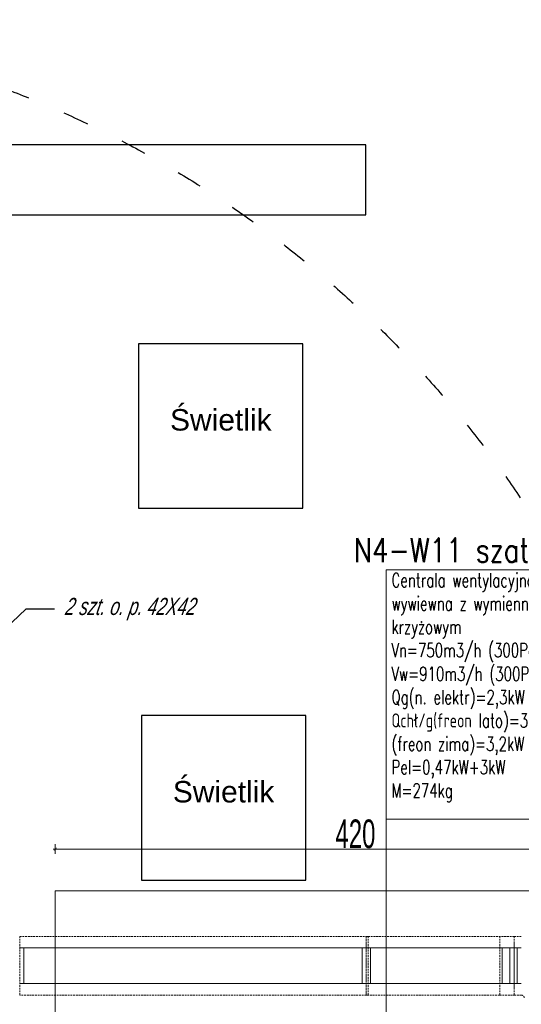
# Model space of a CAD drawing. Header units: millimetres. Extents: x -3034 to 546681, y -100001 to 133386.
# Tile 110 of 173: x 86284 to 89794, y -14452 to -7569. Entities that reach past the tile are written whole.
import ezdxf
from ezdxf import colors
from ezdxf.entities.mleader import LeaderData, LeaderLine
from ezdxf.lldxf.tags import DXFTag
from ezdxf.math import Vec2, Vec3

# ---------------------------------------------------------------- set-up
doc = ezdxf.new("R2010")
doc.units = ezdxf.units.MM
doc.set_wipeout_variables(frame=1)
for name, pattern in [('ACAD_ISO03W100', [150, 60, -90]), ('DASHED', [19.05, 12.7, -6.35]), ('Wipeout_Contour', [1000, 0, -1000])]:
    doc.linetypes.add(name, pattern=pattern)
doc.layers.get('Defpoints').update_dxf_attribs({"color": 252})
for name, color, linetype in [('___INST__AR_podstawy', 3, 'Continuous'), ('ELEK CIENKIE', 80, 'Continuous'), ('ELEK ODGROMÓWKA', 214, 'Continuous'), ('FLUID-C4-INS', 7, 'Continuous'), ('Słup', 252, 'Continuous'), ('Tekst', 252, 'Continuous')]:
    doc.layers.add(name, color=color, linetype=linetype)
for name, color, linetype, lineweight in [('A-widok', 7, 'Continuous', 15), ('HVAC_WENTYLACJA_ETYKIETY', 3, 'Continuous', 18), ('I_WYMIARY', 6, 'Continuous', 18), ('PT - otworowanie niżej', 2, 'Continuous', 18)]:
    doc.layers.add(name, color=color, linetype=linetype, lineweight=lineweight)
doc.styles.add('DETALE1_100', font='arial.ttf', dxfattribs={"width": 0.6, "height": 200})
doc.styles.add('OPIS1', font='ROMANS.SHX', dxfattribs={"width": 0.9})
doc.styles.add('ROMANS-ITALIC', font='ariali.ttf', dxfattribs={"width": 0.7, "oblique": 12})
doc.styles.get("Standard").update_dxf_attribs({"font": 'arial.ttf'})
doc.styles.add('Times new roman', font='arial.ttf')
tags = doc.linetypes.add('DASH', pattern=[15, 10, -5]).pattern_tags.tags
tags[6:7] = [DXFTag(74, 4), DXFTag(75, 0), DXFTag(340, '0'), DXFTag(46, 0.0), DXFTag(50, 0.0), DXFTag(44, 0.0), DXFTag(45, 0.0)]
tags[4:5] = [DXFTag(74, 4), DXFTag(75, 0), DXFTag(340, '0'), DXFTag(46, 0.0), DXFTag(50, 0.0), DXFTag(44, 0.0), DXFTag(45, 0.0)]
doc.dimstyles.new('Detale 1_100', dxfattribs={"dimscale": 0.12, "dimtxt": 250, "dimasz": 20, "dimexe": 50, "dimexo": 0, "dimgap": 30, "dimtad": 1, "dimdec": 1, "dimlfac": 0.1, "dimzin": 9, "dimdsep": 46, "dimtxsty": 'DETALE1_100', "dimblk1": 'DIM_KRESKA_', "dimblk2": 'DIM_KRESKA_', "dimsah": 1, "dimcen": 0, "dimse1": 1, "dimse2": 1, "dimclrd": 256, "dimclre": 256, "dimclrt": 256, "dimadec": 0, "dimazin": 0, "dimtfac": 0.01, "dimtdec": 1, "dimtix": 1, "dimtofl": 0, "dimtmove": 0, "dimatfit": 3, "dimfxl": 1, "dimtolj": 1, "dimtzin": 12, "dimlwd": -1, "dimarcsym": 0})

# ---------------------------------------------------------------- blocks, each defined once
blk = doc.blocks.new('A$C67C5DD4D')
at = {"color": 254, "linetype": 'Wipeout_Contour', "lineweight": 0, "ltscale": 417137.581815}
blk.add_wipeout([(53138.5, 17210), (53138.5, 16720), (57078.5, 16720), (57078.5, 17210)], dxfattribs=at).dxf.layer = 'Słup'
at = {"color": 254, "linetype": 'Wipeout_Contour', "lineweight": 0, "ltscale": 411446.111291}
blk.add_wipeout([(55488.5, 14670), (56638.5, 14670), (56638.5, 15820), (55488.5, 15820)], dxfattribs=at).dxf.layer = 'Słup'
at = {"color": 254, "linetype": 'Wipeout_Contour', "lineweight": 0, "ltscale": 408471.046839}
blk.add_wipeout([(55508, 12070.1), (56658, 12070.1), (56658, 13220.1), (55508, 13220.1)], dxfattribs=at).dxf.layer = 'Słup'
at = {"layer": 'Słup'}
for p, q in [((57078.5, 17210), (53138.5, 17210)), ((57078.5, 16720), (57078.5, 17210)), ((53138.5, 16720), (57078.5, 16720)), ((56638.5, 15820), (55488.5, 15820)), ((55488.5, 15820), (55488.5, 14670)), ((56638.5, 14670), (56638.5, 15820)), ((55488.5, 14670), (56638.5, 14670)), ((56658, 13220.1), (55508, 13220.1)), ((55508, 13220.1), (55508, 12070.1)), ((56658, 12070.1), (56658, 13220.1)), ((55508, 12070.1), (56658, 12070.1))]:
    blk.add_line(p, q, dxfattribs=at)
at = {"layer": 'Tekst', "char_height": 150, "attachment_point": 2, "style": 'Times new roman'}
for insert in [(56063.5, 15363), (56083, 12763.1)]:
    blk.add_mtext('\\A1;{\\fArial|b0|i0|c0|p38;Świetlik}', dxfattribs=dict(at, insert=insert))
blk = doc.blocks.new('iglice')
at = {"layer": 'ELEK CIENKIE', "color": 232, "linetype": 'ACAD_ISO03W100', "ltscale": 3}
blk.add_circle((-27813.9, 9135.3), 7540, dxfattribs=at)
blk = doc.blocks.new('wentDACH')
at = {"color": 8, "linetype": 'ByBlock', "lineweight": 9, "extrusion": (1.22465e-16, 0, -1)}
for p, q in [((-97325.6, 29343.7, 4851.8), (-99750.6, 29343.7, 4851.8)), ((-97325.6, 29093.7, 4851.8), (-99750.6, 29093.7, 4851.8))]:
    blk.add_line(p, q, dxfattribs=at)
at = {"color": 8, "linetype": 'Continuous', "lineweight": 9, "extrusion": (1.22465e-16, 0, -1)}
for p, q in [((-99720.6, 29093.7, 4851.8), (-99720.6, 29343.7, 4851.8)), ((-97355.6, 29093.7, 4851.8), (-97355.6, 29343.7, 4851.8))]:
    blk.add_line(p, q, dxfattribs=at)
at = {"color": 8, "linetype": 'ByBlock', "lineweight": 9, "extrusion": (0, -1, -1.83697e-16)}
for p, q in [((-97325.6, 29343.7, 4851.8), (-97295.6, 29343.7, 4851.8)), ((-97295.6, 29343.7, 4851.8), (-96375, 29343.7, 4851.8)), ((-96375, 29343.7, 4851.8), (-96290.6, 29343.7, 4851.8)), ((-97325.6, 29093.7, 4851.8), (-97295.6, 29093.7, 4851.8)), ((-97295.6, 29093.7, 4851.8), (-96375, 29093.7, 4851.8)), ((-96375, 29093.7, 4851.8), (-96290.6, 29093.7, 4851.8))]:
    blk.add_line(p, q, dxfattribs=at)
at = {"color": 8, "linetype": 'Continuous', "lineweight": 9, "extrusion": (0, -1, -1.83697e-16)}
for p, q in [((-97295.6, 29093.7, 4851.8), (-97295.6, 29343.7, 4851.8)), ((-97295.6, 29343.7, 4851.8), (-97295.6, 29093.7, 4851.8)), ((-96375, 29093.7, 4851.8), (-96375, 29343.7, 4851.8)), ((-96320.6, 29343.7, 4851.8), (-96320.6, 29093.7, 4851.8))]:
    blk.add_line(p, q, dxfattribs=at)
at = {"color": 8, "linetype": 'Continuous', "lineweight": 9, "extrusion": (-1.22465e-16, 0, -1)}
for p, q in [((-96290.9, 29063.7, 5271.7), (-96290.9, 29373.7, 5271.7)), ((-96270.9, 29093.7, 5271.7), (-96270.9, 29343.7, 5271.7))]:
    blk.add_line(p, q, dxfattribs=at)
at = {"color": 8, "linetype": 'ByBlock', "lineweight": 9, "extrusion": (-1.22465e-16, 0, -1)}
for p, q in [((-96240.9, 29343.7, 5271.7), (-96290.9, 29343.7, 5271.7)), ((-96240.9, 29093.7, 5271.7), (-96290.9, 29093.7, 5271.7))]:
    blk.add_line(p, q, dxfattribs=at)
at = {"layer": 'FLUID-C4-INS', "color": 8, "linetype": 'DASHED', "lineweight": 9, "extrusion": (1.22465e-16, 0, -1)}
for p, q in [((-99750.6, 29013.7, 4851.8), (-99750.6, 29423.7, 4851.8)), ((-99750.6, 29423.7, 4851.8), (-97325.6, 29423.7, 4851.8)), ((-97325.6, 29013.7, 4851.8), (-97325.6, 29423.7, 4851.8)), ((-97325.6, 29013.7, 4851.8), (-99750.6, 29013.7, 4851.8))]:
    blk.add_line(p, q, dxfattribs=at)
at = {"layer": 'FLUID-C4-INS', "color": 8, "linetype": 'DASHED', "lineweight": 9, "extrusion": (0, -1, -1.83697e-16)}
for p, q in [((-97313, 29423.7, 4851.8), (-97325.6, 29423.7, 4851.8)), ((-97325.6, 29423.7, 4851.8), (-97325.6, 29013.7, 4851.8)), ((-97313, 29013.7, 4851.8), (-97313, 29423.7, 4851.8)), ((-97313, 29423.7, 4851.8), (-96392.3, 29423.7, 4851.8)), ((-96290.6, 29423.7, 4851.8), (-96392.3, 29423.7, 4851.8)), ((-96392.3, 29013.7, 4851.8), (-96392.3, 29423.7, 4851.8)), ((-96290.6, 29013.7, 4851.8), (-96290.6, 29423.7, 4851.8)), ((-97325.6, 29013.7, 4851.8), (-97313, 29013.7, 4851.8)), ((-96392.3, 29013.7, 4851.8), (-97313, 29013.7, 4851.8)), ((-96392.3, 29013.7, 4851.8), (-96290.6, 29013.7, 4851.8))]:
    blk.add_line(p, q, dxfattribs=at)
at = {"layer": 'FLUID-C4-INS', "color": 8, "linetype": 'DASHED', "lineweight": 9, "extrusion": (-1.22465e-16, 0, -1)}
for p, q in [((-96240.9, 29423.7, 5271.7), (-96290.9, 29423.7, 5271.7)), ((-96290.9, 29013.7, 5271.7), (-96240.9, 29013.7, 5271.7))]:
    blk.add_line(p, q, dxfattribs=at)
at = {"layer": 'FLUID-C4-INS', "color": 8, "linetype": 'DASHED', "lineweight": 9}
blk.add_ellipse((-96240.9, 28993.7, 5271.7), major_axis=(20, 0), ratio=1, start_param=0, end_param=1.570796, dxfattribs=at)
blk = doc.blocks.new('DIM_KRESKA_')
for p, q in [((-6, 0), (6, 0)), ((0, 14), (0, -14))]:
    blk.add_line(p, q)
at = {"const_width": 1.2}
blk.add_lwpolyline([(-4.2, -4.2), (4.2, 4.2)], dxfattribs=at)
blk = doc.blocks.new('*D522')
at = {"layer": 'Defpoints', "color": 0}
for p in [(90733.1, -13367.1), (86533.1, -13658), (90733.1, -13658)]:
    blk.add_point(p, dxfattribs=at)
at = {"layer": 'I_WYMIARY'}
blk.add_line((86535.5, -13367.1), (90730.7, -13367.1), dxfattribs=at)
at = {"layer": 'I_WYMIARY', "xscale": 2.4, "yscale": 2.4, "zscale": 2.4, "rotation": 180}
blk.add_blockref('DIM_KRESKA_', (86533.1, -13367.1), dxfattribs=at)
at = {"layer": 'I_WYMIARY', "xscale": 2.4, "yscale": 2.4, "zscale": 2.4}
blk.add_blockref('DIM_KRESKA_', (90733.1, -13367.1), dxfattribs=at)
at = {"layer": 'I_WYMIARY', "insert": (88633.1, -13261.4), "char_height": 200, "attachment_point": 5, "style": 'DETALE1_100'}
blk.add_mtext('\\A1;420', dxfattribs=at)

msp = doc.modelspace()

# ---------------------------------------------------------------- block references
msp.add_blockref('A$C67C5DD4D', (31627.445, -25653.943))

# ---------------------------------------------------------------- next in the draw order: linework, layer by layer
at = {"layer": 'A-widok', "color": 252, "linetype": 'DASH', "ltscale": 15, "true_color": 0x939393}
msp.add_lwpolyline([(86533.102, -15958.032), (90733.102, -15958.032), (90733.102, -13658.032), (86533.102, -13658.032)], close=True, dxfattribs=at)
at = {"layer": 'HVAC_WENTYLACJA_ETYKIETY'}
msp.add_lwpolyline([(88846.862, -11415.086), (90737.87, -11415.086), (90737.87, -13158.807), (88846.862, -13158.807)], close=True, dxfattribs=at)
msp.add_lwpolyline([(88846.862, -15036.678), (88846.862, -13158.807), (88846.862, -13158.807)], dxfattribs=at)

# ---------------------------------------------------------------- next in the draw order: block references
at = {"layer": '___INST__AR_podstawy', "color": 210, "lineweight": 40}
msp.add_blockref('wentDACH', (186034.592, -43400.942), dxfattribs=at)
at = {"layer": 'ELEK ODGROMÓWKA'}
msp.add_blockref('iglice', (111335.99, -24243.943), dxfattribs=at)

# ---------------------------------------------------------------- next in the draw order: texts
at = {"layer": 'HVAC_WENTYLACJA_ETYKIETY', "insert": (88622.383, -11192.876), "char_height": 168, "width": 2365.26028, "attachment_point": 1, "style": 'OPIS1'}
msp.add_mtext('\\C6;\\W0.8;N4-W11 szatnie IVp.', dxfattribs=at)
at = {"layer": 'HVAC_WENTYLACJA_ETYKIETY', "insert": (88884.836, -11438.185), "char_height": 98, "width": 2365.26028, "attachment_point": 1}
msp.add_mtext('\\Fromans|c238;\\W0.7;Centrala wentylacyjna nawiewno \\Pwywiewna z wymiennikiem \\Pkrzyżowym \\PVn=750m3/h (300Pa)\\PVw=910m3/h (300Pa)\\PQg(n. elektr)=2,3kW\\PQchł/g(freon lato)=3,4kW\\P(freon zima)=3,2kW\\PPel=0,47kW+3kW\\PM=274kg', dxfattribs=at)

# ---------------------------------------------------------------- next in the draw order: dimensions: what is measured, and where the dimension line sits
at = {"layer": 'I_WYMIARY'}
dim = msp.add_linear_dim(base=(90733.102, -13367.093), p1=(86533.102, -13658.032), p2=(90733.102, -13658.032), dimstyle='Detale 1_100', dxfattribs=at)
dim.commit()
dim.dimension.update_dxf_attribs({"geometry": '*D522', "text_midpoint": (88633.102, -13261.379)})

# ---------------------------------------------------------------- next in the draw order: leaders
at = {"layer": 'PT - otworowanie niżej'}
ml = msp.add_multileader_mtext('Standard', dxfattribs=at)
ml.set_content('2 szt. o. p. 42X42', color=256, style='ROMANS-ITALIC')
ml.set_leader_properties()
ml.build(insert=Vec2(0, 0))
ml.multileader.update_dxf_attribs({"has_text_frame": 1, "text_right_attachment_type": 5, "text_top_attachment_type": 0, "text_bottom_attachment_type": 0, "dogleg_length": 20, "arrow_head_size": 150})
ctx = ml.context
ctx.base_point, ctx.char_height, ctx.arrow_head_size, ctx.landing_gap_size, ctx.plane_origin = Vec3(86528.257, -11686.977), 120, 150, 50, Vec3(85983.414, -13658.353)
ctx.right_attachment, ctx.text_align_type = 5, 2
notes = []
notes.append((ctx, [(1, (1, 1, 0), (86328.257, -11686.977), (1, 0), 200, [(1, [(85487.779, -11572.83), (85504.818, -12470.311)], 256, [])])]))
ctx.mtext.insert, ctx.mtext.alignment, ctx.mtext.line_spacing_factor, ctx.mtext.flow_direction = Vec3(87510.965, -11610.319), 3, 0.8, 5
for ctx, leaders in notes:
    for number, flags, end, landing, length, lines in leaders:
        leader = LeaderData()
        leader.index, (leader.has_last_leader_line, leader.has_dogleg_vector, leader.attachment_direction) = number, flags
        leader.last_leader_point, leader.dogleg_vector, leader.dogleg_length = Vec3(end), Vec3(landing), length
        for number, points, colour, breaks in lines:
            line = LeaderLine()
            line.index, line.vertices, line.color, line.breaks = number, Vec3.list(points), colors.encode_raw_color(colour), breaks
            leader.lines.append(line)
        ctx.leaders.append(leader)

doc.saveas('drawing.dxf')
